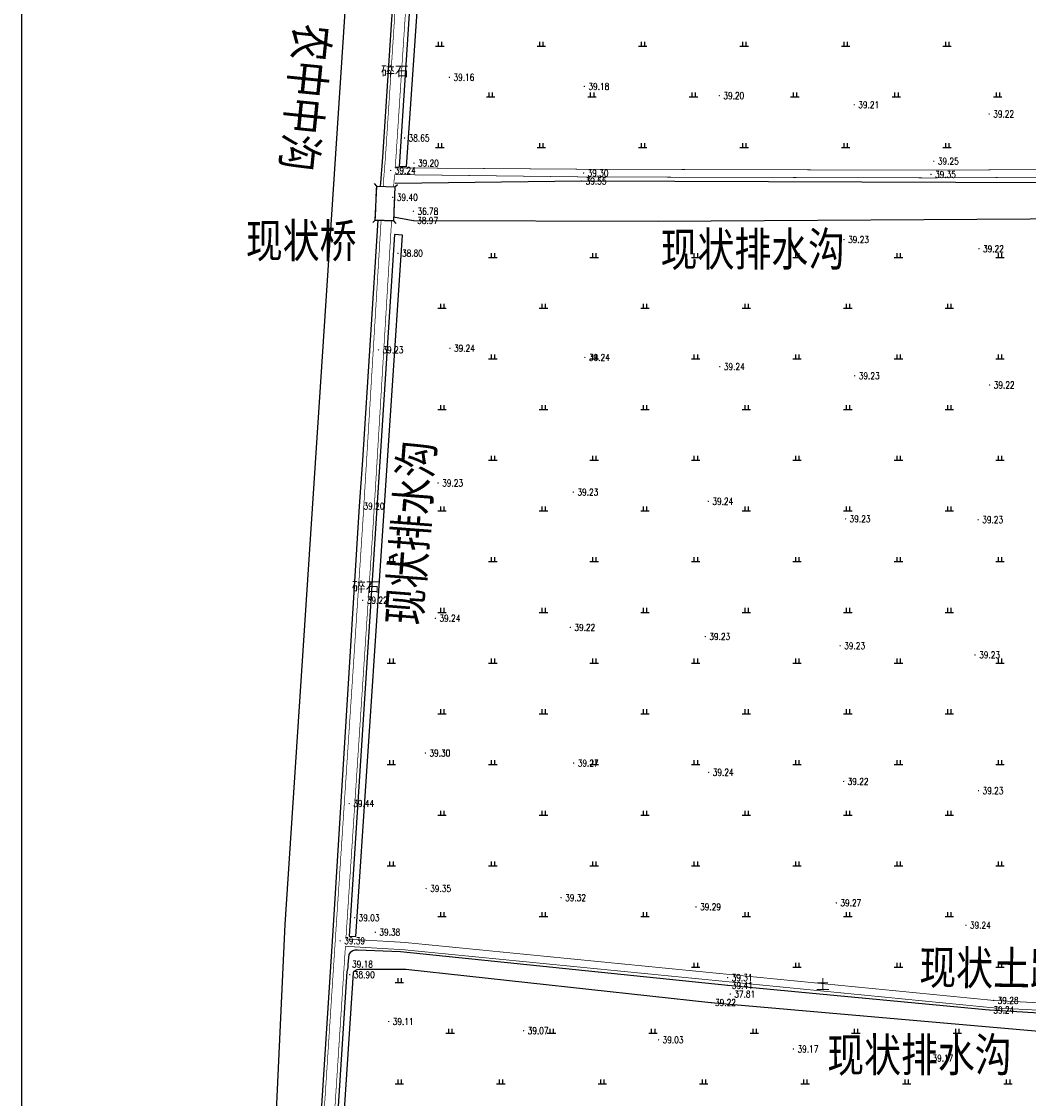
# Model space of a CAD drawing. Extents: x 456755 to 458049, y 3845626 to 3853218.
# Tile 29 of 80: x 456861 to 457159, y 3848433 to 3848751. Entities that reach past the tile are written whole.
import ezdxf
from ezdxf.enums import TextEntityAlignment as Align

# ---------------------------------------------------------------- set-up
doc = ezdxf.new("R2010")
doc.units = 0
for name, pattern in [('X2', [10, 8, -2]), ('X3', [5, 4, -1]), ('X31', [1.8, 1.2, -0.6])]:
    doc.linetypes.add(name, pattern=pattern)
doc.layers.get('0').update_dxf_attribs({"linetype": 'CONTINUOUS'})
doc.layers.add('ASSIST', color=7, linetype='CONTINUOUS', plot=False)
for name, color, linetype in [('DLSS', 4, 'CONTINUOUS'), ('DMTZ', 3, 'CONTINUOUS'), ('GCD', 1, 'CONTINUOUS'), ('SXSS', 5, 'CONTINUOUS'), ('ZBTZ', 3, 'CONTINUOUS')]:
    doc.layers.add(name, color=color, linetype=linetype)
doc.styles.add('HZ', font='rs.shx', dxfattribs={"width": 0.8, "bigfont": 'hztxt.shx'})
doc.styles.add('仿宋体', font='仿宋_GB2312.ttf', dxfattribs={"width": 0.8})
doc.styles.add('黑体', font='simhei.ttf')
doc.linetypes.add('10411', pattern='A,2,[150,AAA.SHX,S=1,R=0,X=0,Y=1],2,[151,AAA.SHX,S=1,R=0,X=0,Y=3],1e-11', length=4)
doc.linetypes.add('8352', pattern='A,1.5,[145,AAA.SHX,S=1,R=0,X=0,Y=1],1.5,-1,3,-1', length=8)

# ---------------------------------------------------------------- blocks, each defined once
blk = doc.blocks.new('GC200')
at = {"linetype": 'Continuous', "const_width": 0.2, "flags": 128}
blk.add_lwpolyline([(-0.1, 0, 1), (0.1, 0, 1)], format="xyb", close=True, dxfattribs=at)
blk = doc.blocks.new('gc119')
for p, q in [((-1.25, 0), (1.25, 0)), ((-0.5, 1.3), (-0.5, 0)), ((0.5, 1.3), (0.5, 0))]:
    blk.add_line(p, q)

msp = doc.modelspace()

# ---------------------------------------------------------------- linework, layer by layer
at = {"linetype": 'Continuous'}
msp.add_lwpolyline([(456860.79, 3847544.64), (458048.79, 3847544.64), (458048.79, 3849224.64), (456860.79, 3849224.64)], close=True, dxfattribs=at)
at = {"layer": 'ASSIST', "linetype": 'Continuous', "elevation": -37.75, "flags": 128}
msp.add_lwpolyline([(456965.42, 3848692.58), (456965.84, 3848702.66), (456971.21, 3848702.43), (456970.78, 3848692.35)], close=True, dxfattribs=at)
at = {"layer": 'DLSS', "linetype": 'X2', "const_width": 0.2, "elevation": -37.75, "flags": 128}
for points in [[(456980.35, 3848919.09), (456981.13, 3848919.04), (456981.2, 3848918.78), (456980.46, 3848905.64), (456977.6, 3848851.28), (456968.41, 3848711.15), (456967.8, 3848703.55), (456967.74, 3848702.58)], [(456971.28, 3848708.05), (457028.09, 3848707.64), (457129.76, 3848707.37), (457265.37, 3848708.12), (457375.98, 3848708.48), (457409.41, 3848707.57), (457562.84, 3848706.52), (457626.4, 3848706.45), (457716.85, 3848704.37), (457732.73, 3848704.03)], [(456909.59, 3847834.81), (456925.32, 3848055.82), (456931.63, 3848126.43), (456940.74, 3848286.78), (456941.66, 3848296.27), (456953.86, 3848483.74), (456961.75, 3848603.53), (456967.13, 3848692.5)], [(457381.87, 3848434.7), (457326.23, 3848440.64), (457253.91, 3848451.05), (457225.95, 3848454.53), (457197.94, 3848458.5), (457174.09, 3848460.3), (457148.28, 3848461.66), (457070.18, 3848469.34), (456973.9, 3848478.84), (456956.72, 3848479.84)]]:
    msp.add_lwpolyline(points, dxfattribs=at)
at = {"layer": 'DLSS', "linetype": 'Continuous', "const_width": 0.2, "elevation": -37.75, "flags": 128}
for points in [[(457742.24, 3848866.76), (457621.54, 3848875.13), (457415.62, 3848889.19), (457333.74, 3848895.26), (457174.91, 3848906.72), (457030.58, 3848917.43), (456985.76, 3848919.11), (456984.6, 3848918.93), (456984.14, 3848918.71), (456983.56, 3848905.47), (456980.7, 3848851.1), (456971.51, 3848710.93), (456971.28, 3848708.05)], [(456971.12, 3848706.06), (456970.9, 3848703.33), (456970.84, 3848702.45)], [(456971.12, 3848706.06), (457028.07, 3848705.36), (457129.76, 3848705.09), (457265.38, 3848705.84), (457375.96, 3848706.2), (457409.37, 3848705.29), (457562.83, 3848704.24), (457626.38, 3848704.17), (457716.8, 3848702.09), (457730.77, 3848701.97), (457732.55, 3848701.8), (457732.99, 3848701.56), (457732.96, 3848700.73)], [(456970.23, 3848692.37), (456964.85, 3848603.34), (456956.96, 3848483.54), (456956.72, 3848479.84)], [(456956.58, 3848477.68), (456944.76, 3848296.07), (456944.57, 3848294.08)], [(457381.71, 3848432.53), (457325.96, 3848438.48), (457253.62, 3848448.89), (457225.66, 3848452.37), (457197.7, 3848456.33), (457173.95, 3848458.12), (457148.12, 3848459.48), (457069.97, 3848467.17), (456973.73, 3848476.67), (456956.58, 3848477.68)]]:
    msp.add_lwpolyline(points, dxfattribs=at)
at = {"layer": 'DMTZ', "color": 5, "linetype": '10411', "elevation": -37.75, "flags": 128}
for points in [[(456964.14, 3848871.41), (456964.14, 3848871.41), (456938.7, 3848484.14), (456929.96, 3848297.32), (456928.88, 3848288.09), (456926.44, 3848266.98), (456916.74, 3848129.77), (456907.36, 3848035.36), (456895.13, 3847848.28)], [(456966.95, 3848702.61), (456967.02, 3848703.6), (456967.63, 3848711.21), (456976.82, 3848851.33), (456977.44, 3848870.94)], [(457386.25, 3848702.08), (457385.57, 3848702.7), (457384.76, 3848703.13), (457383.38, 3848703.6), (457381.68, 3848703.79), (457379.42, 3848703.73), (457265.29, 3848704.23), (457164.63, 3848703.57), (457026.43, 3848704.14), (456971.3, 3848703.42)], [(456939.78, 3848286.82), (456940.88, 3848296.33), (456953.08, 3848483.8), (456960.73, 3848607.95), (456961.77, 3848621.54), (456966.31, 3848692.54)], [(456970.83, 3848693.58), (456976.6, 3848692.47), (457049.09, 3848692.27), (457174.74, 3848693.07), (457307.07, 3848691.27), (457385.78, 3848692.82)]]:
    msp.add_lwpolyline(points, dxfattribs=at)
at = {"layer": 'SXSS', "linetype": 'Continuous'}
for p, q in [((456965.84, 3848702.66, -37.75), (456965.17, 3848703.39, -37.75)), ((456965.84, 3848702.66, -37.75), (456971.21, 3848702.43, -37.75)), ((456971.21, 3848702.43, -37.75), (456971.94, 3848703.11, -37.75)), ((456965.42, 3848692.58, -37.75), (456964.68, 3848691.9, -37.75)), ((456965.42, 3848692.58, -37.75), (456970.78, 3848692.35, -37.75)), ((456970.78, 3848692.35, -37.75), (456971.46, 3848691.62, -37.75))]:
    msp.add_line(p, q, dxfattribs=at)
at = {"layer": 'SXSS', "linetype": 'Continuous', "flags": 128}
for points, elevation in [([(456985.67, 3848870.61), (456974.51, 3848708.34), (456972.6, 3848708.36), (456983.76, 3848879.03), (456985.24, 3848901.2), (456987.35, 3848901.14), (456986.01, 3848879.76)], 1.07), ([(456971.1, 3848688.32), (456957.7, 3848480.68), (456959.67, 3848480.55), (456973.48, 3848688.15)], 1.5)]:
    msp.add_lwpolyline(points, close=True, dxfattribs=dict(at, elevation=elevation))
at = {"layer": 'SXSS', "linetype": 'X31', "elevation": -37.75}
for points in [[(456965.42, 3848692.58), (456965.84, 3848702.66)], [(456971.21, 3848702.43), (456970.78, 3848692.35)]]:
    msp.add_lwpolyline(points, dxfattribs=at)
at = {"layer": 'SXSS', "linetype": 'Continuous', "elevation": 1.43, "flags": 128}
for points in [[(457378.61, 3848431.7), (457310.18, 3848439.9), (457250.46, 3848447.44), (457197.7, 3848455.74), (457147.01, 3848458.83), (457069.68, 3848466.09), (456972.84, 3848476.09), (456960.17, 3848476.57), (456959.37, 3848476.51), (456958.79, 3848476.32), (456957.97, 3848475.86), (456957.59, 3848475.23), (456957.34, 3848472.38), (456957.26, 3848471.45), (456957, 3848470.08)], [(456957.01, 3848470.26), (456945.73, 3848295.56)], [(456947.54, 3848295.61), (456958.94, 3848469.85), (456959.1, 3848470.27), (456959.47, 3848470.49), (456960.04, 3848470.79), (456960.73, 3848470.9), (456961.48, 3848470.95), (456974.46, 3848470.88), (457064.7, 3848461.02), (457165.16, 3848452.24), (457194.65, 3848450.55), (457251.5, 3848441.35), (457345.66, 3848431.23)]]:
    msp.add_lwpolyline(points, dxfattribs=at)

# ---------------------------------------------------------------- block references
at = {"layer": 'GCD', "linetype": 'Continuous'}
ref = msp.add_blockref('GC200', (456987.34, 3848734.85, 1.41), dxfattribs=at)
ref.add_attrib('height', '39.16', dxfattribs={"linetype": 'Continuous', "height": 2, "style": 'HZ', "width": 0.8}).set_placement((456988.54, 3848734.85, -37.75), align=Align.MIDDLE_LEFT)
ref = msp.add_blockref('GC200', (457027.25, 3848732.14, 1.43), dxfattribs=at)
ref.add_attrib('height', '39.18', dxfattribs={"linetype": 'Continuous', "height": 2, "style": 'HZ', "width": 0.8}).set_placement((457028.45, 3848732.14, -37.75), align=Align.MIDDLE_LEFT)
ref = msp.add_blockref('GC200', (457067.16, 3848729.42, 1.45), dxfattribs=at)
ref.add_attrib('height', '39.20', dxfattribs={"linetype": 'Continuous', "height": 2, "style": 'HZ', "width": 0.8}).set_placement((457068.36, 3848729.42, -37.75), align=Align.MIDDLE_LEFT)
ref = msp.add_blockref('GC200', (457107.06, 3848726.71, 1.47), dxfattribs=at)
ref.add_attrib('height', '39.21', dxfattribs={"linetype": 'Continuous', "height": 2, "style": 'HZ', "width": 0.8}).set_placement((457108.26, 3848726.71, -37.75), align=Align.MIDDLE_LEFT)
ref = msp.add_blockref('GC200', (457146.97, 3848723.99, 1.48), dxfattribs=at)
ref.add_attrib('height', '39.22', dxfattribs={"linetype": 'Continuous', "height": 2, "style": 'HZ', "width": 0.8}).set_placement((457148.17, 3848723.99, -37.75), align=Align.MIDDLE_LEFT)
ref = msp.add_blockref('GC200', (456974.07, 3848716.88, 0.9), dxfattribs=at)
ref.add_attrib('height', '38.65', dxfattribs={"linetype": 'Continuous', "height": 2, "style": 'HZ', "width": 0.8}).set_placement((456975.27, 3848716.88, -37.75), align=Align.MIDDLE_LEFT)
ref = msp.add_blockref('GC200', (456976.84, 3848709.44, 1.45), dxfattribs=at)
ref.add_attrib('height', '39.20', dxfattribs={"linetype": 'Continuous', "height": 2, "style": 'HZ', "width": 0.8}).set_placement((456978.04, 3848709.44, -37.75), align=Align.MIDDLE_LEFT)
ref = msp.add_blockref('GC200', (457130.6, 3848710.02, 1.5), dxfattribs=at)
ref.add_attrib('height', '39.25', dxfattribs={"linetype": 'Continuous', "height": 2, "style": 'HZ', "width": 0.8}).set_placement((457131.8, 3848710.02, -37.75), align=Align.MIDDLE_LEFT)
ref = msp.add_blockref('GC200', (456969.98, 3848707.27, 1.49), dxfattribs=at)
ref.add_attrib('height', '39.24', dxfattribs={"linetype": 'Continuous', "height": 2, "style": 'HZ', "width": 0.8}).set_placement((456971.18, 3848707.27, -37.75), align=Align.MIDDLE_LEFT)
ref = msp.add_blockref('GC200', (457027.01, 3848706.5, 1.55), dxfattribs=at)
ref.add_attrib('height', '39.30', dxfattribs={"linetype": 'Continuous', "height": 2, "style": 'HZ', "width": 0.8}).set_placement((457028.21, 3848706.5, -37.75), align=Align.MIDDLE_LEFT)
ref = msp.add_blockref('GC200', (457129.76, 3848706.1, 1.6), dxfattribs=at)
ref.add_attrib('height', '39.35', dxfattribs={"linetype": 'Continuous', "height": 2, "style": 'HZ', "width": 0.8}).set_placement((457130.96, 3848706.1, -37.75), align=Align.MIDDLE_LEFT)
ref = msp.add_blockref('GC200', (457026.43, 3848704.14, 1.8), dxfattribs=at)
ref.add_attrib('height', '39.55', dxfattribs={"linetype": 'Continuous', "height": 2, "style": 'HZ', "width": 0.8}).set_placement((457027.63, 3848704.14, -37.75), align=Align.MIDDLE_LEFT)
ref = msp.add_blockref('GC200', (456970.59, 3848699.33, 1.65), dxfattribs=at)
ref.add_attrib('height', '39.40', dxfattribs={"linetype": 'Continuous', "height": 2, "style": 'HZ', "width": 0.8}).set_placement((456971.79, 3848699.33, -37.75), align=Align.MIDDLE_LEFT)
ref = msp.add_blockref('GC200', (456976.68, 3848695.2, -0.97), dxfattribs=at)
ref.add_attrib('height', '36.78', dxfattribs={"linetype": 'Continuous', "height": 2, "style": 'HZ', "width": 0.8}).set_placement((456977.88, 3848695.2, -37.75), align=Align.MIDDLE_LEFT)
ref = msp.add_blockref('GC200', (456976.6, 3848692.47, 1.22), dxfattribs=at)
ref.add_attrib('height', '38.97', dxfattribs={"linetype": 'Continuous', "height": 2, "style": 'HZ', "width": 0.8}).set_placement((456977.8, 3848692.47, -37.75), align=Align.MIDDLE_LEFT)
ref = msp.add_blockref('GC200', (457104.04, 3848686.82, 1.48), dxfattribs=at)
ref.add_attrib('height', '39.23', dxfattribs={"linetype": 'Continuous', "height": 2, "style": 'HZ', "width": 0.8}).set_placement((457105.24, 3848686.82, -37.75), align=Align.MIDDLE_LEFT)
ref = msp.add_blockref('GC200', (457143.95, 3848684.11, 1.47), dxfattribs=at)
ref.add_attrib('height', '39.22', dxfattribs={"linetype": 'Continuous', "height": 2, "style": 'HZ', "width": 0.8}).set_placement((457145.15, 3848684.11, -37.75), align=Align.MIDDLE_LEFT)
ref = msp.add_blockref('GC200', (456972.11, 3848682.78, 1.05), dxfattribs=at)
ref.add_attrib('height', '38.80', dxfattribs={"linetype": 'Continuous', "height": 2, "style": 'HZ', "width": 0.8}).set_placement((456973.31, 3848682.78, -37.75), align=Align.MIDDLE_LEFT)
ref = msp.add_blockref('GC200', (456966.35, 3848654.18, 1.48), dxfattribs=at)
ref.add_attrib('height', '39.23', dxfattribs={"linetype": 'Continuous', "height": 2, "style": 'HZ', "width": 0.8}).set_placement((456967.55, 3848654.18, -37.75), align=Align.MIDDLE_LEFT)
ref = msp.add_blockref('GC200', (456987.49, 3848654.66, 1.49), dxfattribs=at)
ref.add_attrib('height', '39.24', dxfattribs={"linetype": 'Continuous', "height": 2, "style": 'HZ', "width": 0.8}).set_placement((456988.69, 3848654.66, -37.75), align=Align.MIDDLE_LEFT)
ref = msp.add_blockref('GC200', (457027.4, 3848651.94, 1.49), dxfattribs=at)
ref.add_attrib('height', '39.24', dxfattribs={"linetype": 'Continuous', "height": 2, "style": 'HZ', "width": 0.8}).set_placement((457028.6, 3848651.94, -37.75), align=Align.MIDDLE_LEFT)
ref = msp.add_blockref('GC200', (457067.31, 3848649.23, 1.49), dxfattribs=at)
ref.add_attrib('height', '39.24', dxfattribs={"linetype": 'Continuous', "height": 2, "style": 'HZ', "width": 0.8}).set_placement((457068.51, 3848649.23, -37.75), align=Align.MIDDLE_LEFT)
ref = msp.add_blockref('GC200', (457107.21, 3848646.51, 1.48), dxfattribs=at)
ref.add_attrib('height', '39.23', dxfattribs={"linetype": 'Continuous', "height": 2, "style": 'HZ', "width": 0.8}).set_placement((457108.41, 3848646.51, -37.75), align=Align.MIDDLE_LEFT)
ref = msp.add_blockref('GC200', (457147.12, 3848643.8, 1.48), dxfattribs=at)
ref.add_attrib('height', '39.22', dxfattribs={"linetype": 'Continuous', "height": 2, "style": 'HZ', "width": 0.8}).set_placement((457148.32, 3848643.8, -37.75), align=Align.MIDDLE_LEFT)
ref = msp.add_blockref('GC200', (456983.99, 3848614.8, 1.48), dxfattribs=at)
ref.add_attrib('height', '39.23', dxfattribs={"linetype": 'Continuous', "height": 2, "style": 'HZ', "width": 0.8}).set_placement((456985.19, 3848614.8, -37.75), align=Align.MIDDLE_LEFT)
ref = msp.add_blockref('GC200', (457023.99, 3848612.08, 1.48), dxfattribs=at)
ref.add_attrib('height', '39.23', dxfattribs={"linetype": 'Continuous', "height": 2, "style": 'HZ', "width": 0.8}).set_placement((457025.19, 3848612.08, -37.75), align=Align.MIDDLE_LEFT)
ref = msp.add_blockref('GC200', (456960.73, 3848607.95, 1.46), dxfattribs=at)
ref.add_attrib('height', '39.20', dxfattribs={"linetype": 'Continuous', "height": 2, "style": 'HZ', "width": 0.8}).set_placement((456961.93, 3848607.95, -37.75), align=Align.MIDDLE_LEFT)
ref = msp.add_blockref('GC200', (457063.9, 3848609.37, 1.49), dxfattribs=at)
ref.add_attrib('height', '39.24', dxfattribs={"linetype": 'Continuous', "height": 2, "style": 'HZ', "width": 0.8}).set_placement((457065.1, 3848609.37, -37.75), align=Align.MIDDLE_LEFT)
ref = msp.add_blockref('GC200', (457104.5, 3848604.18, 1.48), dxfattribs=at)
ref.add_attrib('height', '39.23', dxfattribs={"linetype": 'Continuous', "height": 2, "style": 'HZ', "width": 0.8}).set_placement((457105.7, 3848604.18, -37.75), align=Align.MIDDLE_LEFT)
ref = msp.add_blockref('GC200', (457143.72, 3848603.94, 1.48), dxfattribs=at)
ref.add_attrib('height', '39.23', dxfattribs={"linetype": 'Continuous', "height": 2, "style": 'HZ', "width": 0.8}).set_placement((457144.92, 3848603.94, -37.75), align=Align.MIDDLE_LEFT)
ref = msp.add_blockref('GC200', (456961.7, 3848580.08, 1.47), dxfattribs=at)
ref.add_attrib('height', '39.22', dxfattribs={"linetype": 'Continuous', "height": 2, "style": 'HZ', "width": 0.8}).set_placement((456962.9, 3848580.08, -37.75), align=Align.MIDDLE_LEFT)
ref = msp.add_blockref('GC200', (456983.18, 3848574.76, 1.49), dxfattribs=at)
ref.add_attrib('height', '39.24', dxfattribs={"linetype": 'Continuous', "height": 2, "style": 'HZ', "width": 0.8}).set_placement((456984.38, 3848574.76, -37.75), align=Align.MIDDLE_LEFT)
ref = msp.add_blockref('GC200', (457023.09, 3848572.05, 1.47), dxfattribs=at)
ref.add_attrib('height', '39.22', dxfattribs={"linetype": 'Continuous', "height": 2, "style": 'HZ', "width": 0.8}).set_placement((457024.29, 3848572.05, -37.75), align=Align.MIDDLE_LEFT)
ref = msp.add_blockref('GC200', (457063, 3848569.34, 1.48), dxfattribs=at)
ref.add_attrib('height', '39.23', dxfattribs={"linetype": 'Continuous', "height": 2, "style": 'HZ', "width": 0.8}).set_placement((457064.2, 3848569.34, -37.75), align=Align.MIDDLE_LEFT)
ref = msp.add_blockref('GC200', (457102.9, 3848566.62, 1.48), dxfattribs=at)
ref.add_attrib('height', '39.23', dxfattribs={"linetype": 'Continuous', "height": 2, "style": 'HZ', "width": 0.8}).set_placement((457104.1, 3848566.62, -37.75), align=Align.MIDDLE_LEFT)
ref = msp.add_blockref('GC200', (457142.81, 3848563.91, 1.48), dxfattribs=at)
ref.add_attrib('height', '39.23', dxfattribs={"linetype": 'Continuous', "height": 2, "style": 'HZ', "width": 0.8}).set_placement((457144.01, 3848563.91, -37.75), align=Align.MIDDLE_LEFT)
ref = msp.add_blockref('GC200', (456980.22, 3848534.87, 1.55), dxfattribs=at)
ref.add_attrib('height', '39.30', dxfattribs={"linetype": 'Continuous', "height": 2, "style": 'HZ', "width": 0.8}).set_placement((456981.42, 3848534.87, -37.75), align=Align.MIDDLE_LEFT)
ref = msp.add_blockref('GC200', (457024.1, 3848531.89, 1.52), dxfattribs=at)
ref.add_attrib('height', '39.27', dxfattribs={"linetype": 'Continuous', "height": 2, "style": 'HZ', "width": 0.8}).set_placement((457025.3, 3848531.89, -37.75), align=Align.MIDDLE_LEFT)
ref = msp.add_blockref('GC200', (457064.01, 3848529.17, 1.49), dxfattribs=at)
ref.add_attrib('height', '39.24', dxfattribs={"linetype": 'Continuous', "height": 2, "style": 'HZ', "width": 0.8}).set_placement((457065.21, 3848529.17, -37.75), align=Align.MIDDLE_LEFT)
ref = msp.add_blockref('GC200', (457103.91, 3848526.46, 1.48), dxfattribs=at)
ref.add_attrib('height', '39.22', dxfattribs={"linetype": 'Continuous', "height": 2, "style": 'HZ', "width": 0.8}).set_placement((457105.11, 3848526.46, -37.75), align=Align.MIDDLE_LEFT)
ref = msp.add_blockref('GC200', (457143.82, 3848523.74, 1.48), dxfattribs=at)
ref.add_attrib('height', '39.23', dxfattribs={"linetype": 'Continuous', "height": 2, "style": 'HZ', "width": 0.8}).set_placement((457145.02, 3848523.74, -37.75), align=Align.MIDDLE_LEFT)
ref = msp.add_blockref('GC200', (456957.7, 3848519.93, 1.69), dxfattribs=at)
ref.add_attrib('height', '39.44', dxfattribs={"linetype": 'Continuous', "height": 2, "style": 'HZ', "width": 0.8}).set_placement((456958.9, 3848519.93, -37.75), align=Align.MIDDLE_LEFT)
ref = msp.add_blockref('GC200', (456980.45, 3848494.77, 1.61), dxfattribs=at)
ref.add_attrib('height', '39.35', dxfattribs={"linetype": 'Continuous', "height": 2, "style": 'HZ', "width": 0.8}).set_placement((456981.65, 3848494.77, -37.75), align=Align.MIDDLE_LEFT)
ref = msp.add_blockref('GC200', (457020.36, 3848492.05, 1.58), dxfattribs=at)
ref.add_attrib('height', '39.32', dxfattribs={"linetype": 'Continuous', "height": 2, "style": 'HZ', "width": 0.8}).set_placement((457021.56, 3848492.05, -37.75), align=Align.MIDDLE_LEFT)
ref = msp.add_blockref('GC200', (457060.27, 3848489.34, 1.55), dxfattribs=at)
ref.add_attrib('height', '39.29', dxfattribs={"linetype": 'Continuous', "height": 2, "style": 'HZ', "width": 0.8}).set_placement((457061.47, 3848489.34, -37.75), align=Align.MIDDLE_LEFT)
ref = msp.add_blockref('GC200', (457101.77, 3848490.53, 1.52), dxfattribs=at)
ref.add_attrib('height', '39.27', dxfattribs={"linetype": 'Continuous', "height": 2, "style": 'HZ', "width": 0.8}).set_placement((457102.97, 3848490.53, -37.75), align=Align.MIDDLE_LEFT)
ref = msp.add_blockref('GC200', (456959.28, 3848486.12, 1.28), dxfattribs=at)
ref.add_attrib('height', '39.03', dxfattribs={"linetype": 'Continuous', "height": 2, "style": 'HZ', "width": 0.8}).set_placement((456960.48, 3848486.12, -37.75), align=Align.MIDDLE_LEFT)
ref = msp.add_blockref('GC200', (457140.08, 3848483.91, 1.49), dxfattribs=at)
ref.add_attrib('height', '39.24', dxfattribs={"linetype": 'Continuous', "height": 2, "style": 'HZ', "width": 0.8}).set_placement((457141.28, 3848483.91, -37.75), align=Align.MIDDLE_LEFT)
ref = msp.add_blockref('GC200', (456965.42, 3848481.85, 1.64), dxfattribs=at)
ref.add_attrib('height', '39.38', dxfattribs={"linetype": 'Continuous', "height": 2, "style": 'HZ', "width": 0.8}).set_placement((456966.62, 3848481.85, -37.75), align=Align.MIDDLE_LEFT)
ref = msp.add_blockref('GC200', (456955.02, 3848479.29, 1.64), dxfattribs=at)
ref.add_attrib('height', '39.39', dxfattribs={"linetype": 'Continuous', "height": 2, "style": 'HZ', "width": 0.8}).set_placement((456956.22, 3848479.29, -37.75), align=Align.MIDDLE_LEFT)
ref = msp.add_blockref('GC200', (456957.34, 3848472.38, 1.43), dxfattribs=at)
ref.add_attrib('height', '39.18', dxfattribs={"linetype": 'Continuous', "height": 2, "style": 'HZ', "width": 0.8}).set_placement((456958.54, 3848472.38, -37.75), align=Align.MIDDLE_LEFT)
ref = msp.add_blockref('GC200', (456957.87, 3848469.26, 1.16), dxfattribs=at)
ref.add_attrib('height', '38.90', dxfattribs={"linetype": 'Continuous', "height": 2, "style": 'HZ', "width": 0.8}).set_placement((456959.07, 3848469.26, -37.75), align=Align.MIDDLE_LEFT)
ref = msp.add_blockref('GC200', (457069.61, 3848468.41, 1.56), dxfattribs=at)
ref.add_attrib('height', '39.31', dxfattribs={"linetype": 'Continuous', "height": 2, "style": 'HZ', "width": 0.8}).set_placement((457070.81, 3848468.41, -37.75), align=Align.MIDDLE_LEFT)
ref = msp.add_blockref('GC200', (457069.68, 3848466.09, 1.66), dxfattribs=at)
ref.add_attrib('height', '39.41', dxfattribs={"linetype": 'Continuous', "height": 2, "style": 'HZ', "width": 0.8}).set_placement((457070.88, 3848466.09, -37.75), align=Align.MIDDLE_LEFT)
ref = msp.add_blockref('GC200', (457064.7, 3848461.02, 1.47), dxfattribs=at)
ref.add_attrib('height', '39.22', dxfattribs={"linetype": 'Continuous', "height": 2, "style": 'HZ', "width": 0.8}).set_placement((457065.9, 3848461.02, -37.75), align=Align.MIDDLE_LEFT)
ref = msp.add_blockref('GC200', (457070.39, 3848463.53, 0.06), dxfattribs=at)
ref.add_attrib('height', '37.81', dxfattribs={"linetype": 'Continuous', "height": 2, "style": 'HZ', "width": 0.8}).set_placement((457071.59, 3848463.53, -37.75), align=Align.MIDDLE_LEFT)
ref = msp.add_blockref('GC200', (457148.28, 3848461.66, 1.53), dxfattribs=at)
ref.add_attrib('height', '39.28', dxfattribs={"linetype": 'Continuous', "height": 2, "style": 'HZ', "width": 0.8}).set_placement((457149.48, 3848461.66, -37.75), align=Align.MIDDLE_LEFT)
ref = msp.add_blockref('GC200', (457147.01, 3848458.83, 1.49), dxfattribs=at)
ref.add_attrib('height', '39.24', dxfattribs={"linetype": 'Continuous', "height": 2, "style": 'HZ', "width": 0.8}).set_placement((457148.21, 3848458.83, -37.75), align=Align.MIDDLE_LEFT)
ref = msp.add_blockref('GC200', (456969.37, 3848455.43, 1.36), dxfattribs=at)
ref.add_attrib('height', '39.11', dxfattribs={"linetype": 'Continuous', "height": 2, "style": 'HZ', "width": 0.8}).set_placement((456970.57, 3848455.43, -37.75), align=Align.MIDDLE_LEFT)
ref = msp.add_blockref('GC200', (457009.28, 3848452.71, 1.32), dxfattribs=at)
ref.add_attrib('height', '39.07', dxfattribs={"linetype": 'Continuous', "height": 2, "style": 'HZ', "width": 0.8}).set_placement((457010.48, 3848452.71, -37.75), align=Align.MIDDLE_LEFT)
ref = msp.add_blockref('GC200', (457049.19, 3848450, 1.29), dxfattribs=at)
ref.add_attrib('height', '39.03', dxfattribs={"linetype": 'Continuous', "height": 2, "style": 'HZ', "width": 0.8}).set_placement((457050.39, 3848450, -37.75), align=Align.MIDDLE_LEFT)
ref = msp.add_blockref('GC200', (457089.09, 3848447.28, 1.42), dxfattribs=at)
ref.add_attrib('height', '39.17', dxfattribs={"linetype": 'Continuous', "height": 2, "style": 'HZ', "width": 0.8}).set_placement((457090.29, 3848447.28, -37.75), align=Align.MIDDLE_LEFT)
ref = msp.add_blockref('GC200', (457129, 3848444.57, 1.42), dxfattribs=at)
ref.add_attrib('height', '39.17', dxfattribs={"linetype": 'Continuous', "height": 2, "style": 'HZ', "width": 0.8}).set_placement((457130.2, 3848444.57, -37.75), align=Align.MIDDLE_LEFT)
at = {"layer": 'ZBTZ', "linetype": 'Continuous'}
for p in [(456984.51, 3848744.03, -37.75), (457014.51, 3848744.03, -37.75), (457044.51, 3848744.03, -37.75), (457074.51, 3848744.03, -37.75), (457104.51, 3848744.03, -37.75), (457134.51, 3848744.03, -37.75), (456999.51, 3848729.03, -37.75), (457029.51, 3848729.03, -37.75), (457059.51, 3848729.03, -37.75), (457089.51, 3848729.03, -37.75), (457119.51, 3848729.03, -37.75), (457149.51, 3848729.03, -37.75), (456984.51, 3848714.03, -37.75), (457014.51, 3848714.03, -37.75), (457044.51, 3848714.03, -37.75), (457074.51, 3848714.03, -37.75), (457104.51, 3848714.03, -37.75), (457134.51, 3848714.03, -37.75), (457000.16, 3848681.51, -37.75), (457030.16, 3848681.51, -37.75), (457060.16, 3848681.51, -37.75), (457090.16, 3848681.51, -37.75), (457120.16, 3848681.51, -37.75), (457150.16, 3848681.51, -37.75), (456985.16, 3848666.51, -37.75), (457015.16, 3848666.51, -37.75), (457045.16, 3848666.51, -37.75), (457075.16, 3848666.51, -37.75), (457105.16, 3848666.51, -37.75), (457135.16, 3848666.51, -37.75), (457000.16, 3848651.51, -37.75), (457030.16, 3848651.51, -37.75), (457060.16, 3848651.51, -37.75), (457090.16, 3848651.51, -37.75), (457120.16, 3848651.51, -37.75), (457150.16, 3848651.51, -37.75), (456985.16, 3848636.51, -37.75), (457015.16, 3848636.51, -37.75), (457045.16, 3848636.51, -37.75), (457075.16, 3848636.51, -37.75), (457105.16, 3848636.51, -37.75), (457135.16, 3848636.51, -37.75), (457000.16, 3848621.51, -37.75), (457030.16, 3848621.51, -37.75), (457060.16, 3848621.51, -37.75), (457090.16, 3848621.51, -37.75), (457120.16, 3848621.51, -37.75), (457150.16, 3848621.51, -37.75), (456985.16, 3848606.51, -37.75), (457015.16, 3848606.51, -37.75), (457045.16, 3848606.51, -37.75), (457075.16, 3848606.51, -37.75), (457105.16, 3848606.51, -37.75), (457135.16, 3848606.51, -37.75), (456970.16, 3848591.51, -37.75), (457000.16, 3848591.51, -37.75), (457030.16, 3848591.51, -37.75), (457060.16, 3848591.51, -37.75), (457090.16, 3848591.51, -37.75), (457120.16, 3848591.51, -37.75), (457150.16, 3848591.51, -37.75), (456985.16, 3848576.51, -37.75), (457015.16, 3848576.51, -37.75), (457045.16, 3848576.51, -37.75), (457075.16, 3848576.51, -37.75), (457105.16, 3848576.51, -37.75), (457135.16, 3848576.51, -37.75), (456970.16, 3848561.51, -37.75), (457000.16, 3848561.51, -37.75), (457030.16, 3848561.51, -37.75), (457060.16, 3848561.51, -37.75), (457090.16, 3848561.51, -37.75), (457120.16, 3848561.51, -37.75), (457150.16, 3848561.51, -37.75), (456985.16, 3848546.51, -37.75), (457015.16, 3848546.51, -37.75), (457045.16, 3848546.51, -37.75), (457075.16, 3848546.51, -37.75), (457105.16, 3848546.51, -37.75), (457135.16, 3848546.51, -37.75), (456970.16, 3848531.51, -37.75), (457000.16, 3848531.51, -37.75), (457030.16, 3848531.51, -37.75), (457060.16, 3848531.51, -37.75), (457090.16, 3848531.51, -37.75), (457120.16, 3848531.51, -37.75), (457150.16, 3848531.51, -37.75), (456985.16, 3848516.51, -37.75), (457015.16, 3848516.51, -37.75), (457045.16, 3848516.51, -37.75), (457075.16, 3848516.51, -37.75), (457105.16, 3848516.51, -37.75), (457135.16, 3848516.51, -37.75), (456970.16, 3848501.51, -37.75), (457000.16, 3848501.51, -37.75), (457030.16, 3848501.51, -37.75), (457060.16, 3848501.51, -37.75), (457090.16, 3848501.51, -37.75), (457120.16, 3848501.51, -37.75), (457150.16, 3848501.51, -37.75), (456985.16, 3848486.51, -37.75), (457015.16, 3848486.51, -37.75), (457045.16, 3848486.51, -37.75), (457075.16, 3848486.51, -37.75), (457105.16, 3848486.51, -37.75), (457135.16, 3848486.51, -37.75), (457060.16, 3848471.51, -37.75), (457090.16, 3848471.51, -37.75), (457120.16, 3848471.51, -37.75), (457150.16, 3848471.51, -37.75), (456972.54, 3848466.98, -37.75), (456987.54, 3848451.98, -37.75), (457017.54, 3848451.98, -37.75), (457047.54, 3848451.98, -37.75), (457077.54, 3848451.98, -37.75), (457107.54, 3848451.98, -37.75), (457137.54, 3848451.98, -37.75), (456972.54, 3848436.98, -37.75), (457002.54, 3848436.98, -37.75), (457032.54, 3848436.98, -37.75), (457062.54, 3848436.98, -37.75), (457092.54, 3848436.98, -37.75), (457122.54, 3848436.98, -37.75), (457152.54, 3848436.98, -37.75)]:
    msp.add_blockref('gc119', p, dxfattribs=at)

# ---------------------------------------------------------------- texts
at = {"layer": 'DLSS', "linetype": 'Continuous', "style": '黑体'}
for s, p in [('碎石', (456971.19, 3848736.69, -37.75)), ('碎石', (456962.57, 3848584.13, -37.75)), ('土', (457097.77, 3848466.5, -37.75))]:
    msp.add_text(s, height=3, dxfattribs=at).set_placement(p, align=Align.MIDDLE)
at = {"layer": 'DLSS', "color": 1, "linetype": 'X3', "style": '仿宋体', "width": 0.8}
msp.add_text('现状桥', height=10, dxfattribs=at).set_placement((456927.12, 3848681.5, -37.75))
at = {"layer": 'DLSS', "linetype": 'X3', "style": '仿宋体', "width": 0.8}
msp.add_text('现状土路', height=10, rotation=359.1436, dxfattribs=at).set_placement((457126.26, 3848466.52, -75.82))
at = {"layer": 'SXSS', "linetype": '8352', "style": '仿宋体', "width": 0.8}
for s, rotation, p in [('农中中沟', 264.2386, (456942.02, 3848751.1, -37.75)), ('现状排水沟', 0.1375, (457049.79, 3848678.91, -37.75)), ('现状排水沟', 85.6324, (456978.78, 3848572.49, -37.75)), ('现状排水沟', 0.1375, (457099.08, 3848440.5, -37.75))]:
    msp.add_text(s, height=10, rotation=rotation, dxfattribs=at).set_placement(p)

doc.saveas('drawing.dxf')
